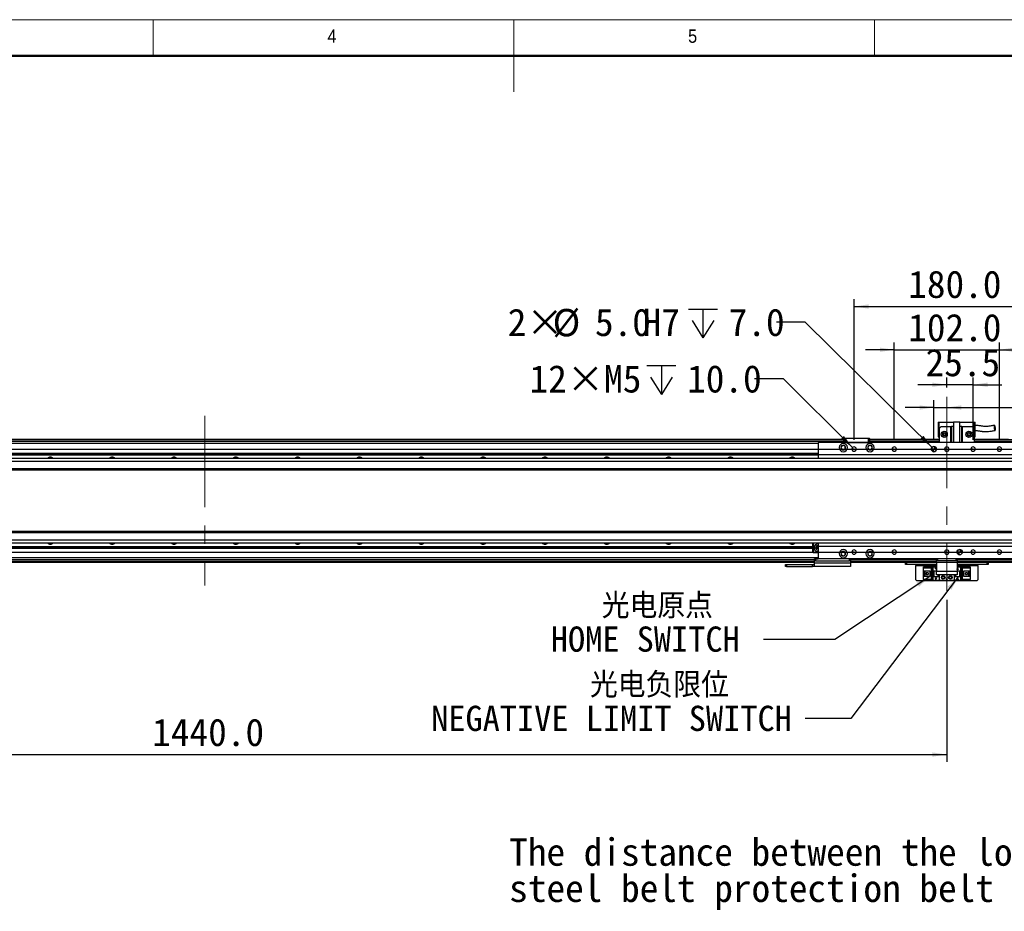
# Model space of a CAD drawing. Header units: millimetres. Extents: x 35 to 2905, y 35 to 2044.
# Tile 4 of 7: x 991 to 1946, y 1178 to 2044. Entities that reach past the tile are written whole.
import ezdxf

# ---------------------------------------------------------------- set-up
doc = ezdxf.new("R2010")
doc.units = ezdxf.units.MM
doc.header["$LTSCALE"] = 7
doc.linetypes.add('CENTERX2', pattern=[20.32, 12.7, -2.54, 2.54, -2.54])
doc.layers.add('DIMNS', color=7, linetype='Continuous')
doc.styles.add('SLDTEXTSTYLE1', font='Gothic.ttf', dxfattribs={"width": 0.913})
doc.styles.add('SLDTEXTSTYLE8', font='txt')
doc.styles.add('SLDTEXTSTYLE9', font='txt', dxfattribs={"bigfont": 'bigfont'})
doc.dimstyles.new('SLDDIMSTYLE0', dxfattribs={"dimtxt": 26.6, "dimasz": 14, "dimexe": 0, "dimexo": 0.0625, "dimgap": 6.65, "dimtad": 2, "dimdec": 1, "dimrnd": 1e-09, "dimzin": 4, "dimdsep": 46, "dimtxsty": 'SLDTEXTSTYLE8', "dimsah": 1, "dimcen": 0.09, "dimadec": 0, "dimazin": 1, "dimtfac": 1, "dimtdec": 1, "dimtofl": 0, "dimtmove": 0, "dimatfit": 3, "dimfxl": 0, "dimfrac": 2, "dimtolj": 1, "dimtzin": 12, "dimarcsym": 0})
doc.dimstyles.new('SLDDIMSTYLE1', dxfattribs={"dimtxt": 26.6, "dimasz": 14, "dimexe": 0, "dimexo": 0.0625, "dimgap": 6.65, "dimtad": 2, "dimdec": 1, "dimrnd": 1e-09, "dimzin": 4, "dimdsep": 46, "dimtxsty": 'SLDTEXTSTYLE8', "dimsah": 1, "dimcen": 0.09, "dimadec": 0, "dimazin": 1, "dimtfac": 1, "dimtdec": 1, "dimtmove": 0, "dimatfit": 0, "dimfxl": 0, "dimfrac": 2, "dimtolj": 1, "dimtzin": 12, "dimarcsym": 0})
doc.dimstyles.new('SLDDIMSTYLE2', dxfattribs={"dimtxt": 0.18, "dimasz": 14, "dimexe": 0, "dimexo": 0.0625, "dimgap": 0, "dimtad": 0, "dimtih": 1, "dimtoh": 1, "dimdec": 0, "dimrnd": 1e-09, "dimzin": 0, "dimdsep": 46, "dimtxsty": 'Standard', "dimsah": 1, "dimcen": 0.09, "dimadec": 0, "dimazin": 0, "dimtfac": 14, "dimtdec": 0, "dimtofl": 0, "dimtmove": 0, "dimatfit": 3, "dimfxl": 0, "dimfrac": 2, "dimtolj": 1, "dimtzin": 0, "dimarcsym": 0})
doc.dimstyles.new('SLDDIMSTYLE3', dxfattribs={"dimtxt": 26.6, "dimasz": 14, "dimexe": 0, "dimexo": 0.0625, "dimgap": 6.65, "dimtad": 2, "dimdec": 1, "dimrnd": 1e-09, "dimzin": 12, "dimdsep": 46, "dimtxsty": 'SLDTEXTSTYLE8', "dimsah": 1, "dimcen": 0.09, "dimadec": 0, "dimazin": 3, "dimtfac": 1, "dimtdec": 1, "dimtmove": 0, "dimatfit": 0, "dimfxl": 0, "dimfrac": 2, "dimtolj": 1, "dimtzin": 12, "dimarcsym": 0})
doc.dimstyles.new('SLDDIMSTYLE7', dxfattribs={"dimtxt": 26.6, "dimasz": 14, "dimexe": 0, "dimexo": 0.0625, "dimgap": 6.65, "dimtad": 0, "dimtih": 1, "dimtoh": 1, "dimdec": 1, "dimrnd": 1e-09, "dimzin": 4, "dimdsep": 46, "dimtxsty": 'SLDTEXTSTYLE8', "dimsah": 1, "dimcen": 0, "dimadec": 0, "dimazin": 1, "dimtfac": 1, "dimtdec": 1, "dimtofl": 0, "dimtmove": 0, "dimatfit": 3, "dimfxl": 0, "dimfrac": 2, "dimtolj": 1, "dimtzin": 12, "dimarcsym": 0})
doc.dimstyles.new('SLDDIMSTYLE8', dxfattribs={"dimtxt": 26.6, "dimasz": 14, "dimexe": 0, "dimexo": 0.0625, "dimgap": 6.65, "dimtad": 0, "dimtih": 1, "dimtoh": 1, "dimdec": 1, "dimrnd": 1e-09, "dimzin": 12, "dimdsep": 46, "dimtxsty": 'SLDTEXTSTYLE8', "dimsah": 1, "dimcen": 0, "dimadec": 0, "dimazin": 3, "dimtfac": 1, "dimtdec": 1, "dimtofl": 0, "dimtmove": 0, "dimatfit": 3, "dimfxl": 0, "dimfrac": 2, "dimtolj": 1, "dimtzin": 12, "dimarcsym": 0})

# ---------------------------------------------------------------- blocks, each defined once
blk = doc.blocks.new('SW_NOTE_5')
at = {"layer": 'DIMNS', "color": 0, "char_height": 26.6, "attachment_point": 1, "style": 'SLDTEXTSTYLE8'}
for s, insert in [('The distance between the load plate and the ', (-813.4, 48.97)), ('steel belt protection belt shall be greater than 4mm', (-813.4, 13.79))]:
    blk.add_mtext(s, dxfattribs=dict(at, insert=insert))
blk = doc.blocks.new('_D_24')
at = {"layer": 'DIMNS'}
for p, q in [((2150.7, 1626.98), (2150.7, 1654.98)), ((549.14, 1626.98), (2157.7, 1626.98)), ((2150.7, 1626.98), (2150.7, 1526.98)), ((549.14, 1526.98), (2157.7, 1526.98)), ((2150.7, 1526.98), (2150.7, 1498.98))]:
    blk.add_line(p, q, dxfattribs=at)
for points in [[(2150.7, 1626.98), (2152.8, 1640.98), (2148.6, 1640.98)], [(2150.7, 1526.98), (2148.6, 1512.98), (2152.8, 1512.98)]]:
    blk.add_solid(points, dxfattribs=at)
at = {"layer": 'DIMNS', "insert": (2115.8, 1539.96), "char_height": 26.6, "attachment_point": 1, "rotation": 90, "style": 'SLDTEXTSTYLE8'}
blk.add_mtext('100.0', dxfattribs=at)
blk = doc.blocks.new('_D_29')
at = {"layer": 'DIMNS'}
for p, q in [((1839.25, 1635.87), (1839.25, 1730.48)), ((1941.25, 1635.87), (1941.25, 1730.48)), ((1839.25, 1723.48), (1811.25, 1723.48)), ((1839.25, 1723.48), (1941.25, 1723.48)), ((1941.25, 1723.48), (1969.25, 1723.48))]:
    blk.add_line(p, q, dxfattribs=at)
for points in [[(1839.25, 1723.48), (1825.25, 1725.58), (1825.25, 1721.38)], [(1941.25, 1723.48), (1955.25, 1721.38), (1955.25, 1725.58)]]:
    blk.add_solid(points, dxfattribs=at)
at = {"layer": 'DIMNS', "insert": (1852.8, 1758.39), "char_height": 26.6, "attachment_point": 1, "style": 'SLDTEXTSTYLE8'}
blk.add_mtext('102.0', dxfattribs=at)
blk = doc.blocks.new('_D_30')
at = {"layer": 'DIMNS'}
for p, q in [((1800.25, 1635.87), (1800.25, 1772.48)), ((1980.25, 1635.87), (1980.25, 1772.48)), ((1800.25, 1765.48), (1980.25, 1765.48))]:
    blk.add_line(p, q, dxfattribs=at)
for points in [[(1800.25, 1765.48), (1814.25, 1763.38), (1814.25, 1767.58)], [(1980.25, 1765.48), (1966.25, 1767.58), (1966.25, 1763.38)]]:
    blk.add_solid(points, dxfattribs=at)
at = {"layer": 'DIMNS', "insert": (1852.8, 1800.39), "char_height": 26.6, "attachment_point": 1, "style": 'SLDTEXTSTYLE8'}
blk.add_mtext('180.0', dxfattribs=at)
blk = doc.blocks.new('_D_31')
at = {"layer": 'DIMNS'}
for p, q in [((1877.75, 1635.87), (1877.75, 1674.4)), ((1877.75, 1667.4), (1849.75, 1667.4)), ((1877.75, 1667.4), (1890.25, 1667.4)), ((1890.25, 1667.4), (2061.8, 1667.4))]:
    blk.add_line(p, q, dxfattribs=at)
for points in [[(1877.75, 1667.4), (1863.75, 1669.5), (1863.75, 1665.3)], [(1890.25, 1667.4), (1904.25, 1665.3), (1904.25, 1669.5)]]:
    blk.add_solid(points, dxfattribs=at)
at = {"layer": 'DIMNS', "insert": (1996.27, 1702.3), "char_height": 26.6, "attachment_point": 1, "style": 'SLDTEXTSTYLE8'}
blk.add_mtext('12.5', dxfattribs=at)
blk = doc.blocks.new('_D_32')
at = {"layer": 'DIMNS'}
for p, q in [((1890.25, 1686.82), (1890.25, 1696.5)), ((1915.75, 1635.87), (1915.75, 1696.5)), ((1890.25, 1689.5), (1862.25, 1689.5)), ((1915.75, 1689.5), (1890.25, 1689.5)), ((1915.75, 1689.5), (1943.75, 1689.5))]:
    blk.add_line(p, q, dxfattribs=at)
for points in [[(1890.25, 1689.5), (1876.25, 1691.6), (1876.25, 1687.4)], [(1915.75, 1689.5), (1929.75, 1687.4), (1929.75, 1691.6)]]:
    blk.add_solid(points, dxfattribs=at)
at = {"layer": 'DIMNS', "insert": (1869.61, 1724.4), "char_height": 26.6, "attachment_point": 1, "style": 'SLDTEXTSTYLE8'}
blk.add_mtext('25.5', dxfattribs=at)
blk = doc.blocks.new('SW_SYMBOL_HOLE_DEPTH')
at = {"layer": 'DIMNS', "color": 0}
for p, q in [((0, 6125), (5600, 6125)), ((2800, 6125), (2800, 525)), ((700, 3885), (2800, 525)), ((4900, 3885), (2800, 525))]:
    blk.add_line(p, q, dxfattribs=at)
blk = doc.blocks.new('_D_33')
at = {"layer": 'DIMNS'}
for p, q in [((1752.92, 1750.14), (1724.92, 1750.14)), ((1875.97, 1628.74), (1752.92, 1750.14))]:
    blk.add_line(p, q, dxfattribs=at)
blk.add_solid([(1875.97, 1628.74), (1867.48, 1640.07), (1864.53, 1637.08)], dxfattribs=at)
at = {"layer": 'DIMNS', "xscale": 0.004985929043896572, "yscale": 0.004985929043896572, "zscale": 0.004985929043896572}
blk.add_blockref('SW_SYMBOL_HOLE_DEPTH', (1639.66, 1732.42), dxfattribs=at)
at = {"layer": 'DIMNS', "char_height": 26.6, "attachment_point": 1, "style": 'SLDTEXTSTYLE8'}
for s, insert in [('2×', (1464.15, 1763.43)), ('%%c', (1507.67, 1763.17)), ('5.0', (1548.77, 1763.43)), ('H7', (1595.1, 1763.43)), ('7.0', (1678.59, 1763.43))]:
    blk.add_mtext(s, dxfattribs=dict(at, insert=insert))
blk = doc.blocks.new('_D_34')
at = {"layer": 'DIMNS'}
for p, q in [((1890.25, 1480.55), (1890.25, 1323.42)), ((450.25, 1467.14), (450.25, 1323.42)), ((450.25, 1330.42), (1890.25, 1330.42))]:
    blk.add_line(p, q, dxfattribs=at)
for points in [[(450.25, 1330.42), (464.25, 1328.32), (464.25, 1332.52)], [(1890.25, 1330.42), (1876.25, 1332.52), (1876.25, 1328.32)]]:
    blk.add_solid(points, dxfattribs=at)
at = {"layer": 'DIMNS', "insert": (1119.13, 1365.32), "char_height": 26.6, "attachment_point": 1, "style": 'SLDTEXTSTYLE8'}
blk.add_mtext('1440.0', dxfattribs=at)
blk = doc.blocks.new('_D_35')
at = {"layer": 'DIMNS'}
for p, q in [((1731.76, 1695.18), (1703.76, 1695.18)), ((1798.76, 1628.47), (1731.76, 1695.18))]:
    blk.add_line(p, q, dxfattribs=at)
blk.add_solid([(1798.76, 1628.47), (1790.33, 1639.83), (1787.36, 1636.86)], dxfattribs=at)
at = {"layer": 'DIMNS', "xscale": 0.004985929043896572, "yscale": 0.004985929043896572, "zscale": 0.004985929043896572}
blk.add_blockref('SW_SYMBOL_HOLE_DEPTH', (1599.29, 1677.57), dxfattribs=at)
at = {"layer": 'DIMNS', "char_height": 26.6, "attachment_point": 1, "style": 'SLDTEXTSTYLE8'}
for s, insert in [('12×M5', (1485.31, 1708.58)), ('10.0', (1638.22, 1708.58))]:
    blk.add_mtext(s, dxfattribs=dict(at, insert=insert))
blk = doc.blocks.new('SW_NOTE_6')
at = {"layer": 'DIMNS', "color": 0, "char_height": 24.5, "attachment_point": 2}
for s, insert, style in [(' 光电原点', (-114.03, 45.16), 'SLDTEXTSTYLE9'), ('HOME SWITCH', (-114.82, 12.77), 'SLDTEXTSTYLE8')]:
    blk.add_mtext(s, dxfattribs=dict(at, insert=insert, style=style))
blk = doc.blocks.new('SW_NOTE_7')
at = {"layer": 'DIMNS', "color": 0, "char_height": 24.5, "attachment_point": 2}
for s, insert, style in [('    光电负限位', (-185.14, 44.77), 'SLDTEXTSTYLE9'), ('NEGATIVE LIMIT SWITCH', (-187.96, 12.37), 'SLDTEXTSTYLE8')]:
    blk.add_mtext(s, dxfattribs=dict(at, insert=insert, style=style))
blk = doc.blocks.new('SW_DOWELSYMBOL_5')
at = {"linetype": 'Continuous', "lineweight": 18}
h = blk.add_hatch(color=0, dxfattribs=at)
edge = h.paths.add_edge_path(flags=0)
edge.add_arc((0, 0), 2.5, 180, 270)
edge.add_line((0, -2.5), (0, 0))
edge.add_line((0, 0), (-2.5, 0))
h = blk.add_hatch(color=0, dxfattribs=at)
edge = h.paths.add_edge_path(flags=0)
edge.add_arc((0, 0), 2.5, 0, 90)
edge.add_line((0, 2.5), (0, 0))
edge.add_line((0, 0), (2.5, 0))
at = {"layer": 'DIMNS', "color": 0}
blk.add_circle((0, 0), 2.5, dxfattribs=at)
blk = doc.blocks.new('SW_DOWELSYMBOL_6')
at = {"linetype": 'Continuous', "lineweight": 18}
h = blk.add_hatch(color=0, dxfattribs=at)
edge = h.paths.add_edge_path(flags=0)
edge.add_arc((0, 0), 2.5, 180, 270)
edge.add_line((0, -2.5), (0, 0))
edge.add_line((0, 0), (-2.5, 0))
h = blk.add_hatch(color=0, dxfattribs=at)
edge = h.paths.add_edge_path(flags=0)
edge.add_arc((0, 0), 2.5, 0, 90)
edge.add_line((0, 2.5), (0, 0))
edge.add_line((0, 0), (2.5, 0))
at = {"layer": 'DIMNS', "color": 0}
blk.add_circle((0, 0), 2.5, dxfattribs=at)

msp = doc.modelspace()

# ---------------------------------------------------------------- linework, layer by layer
at = {"color": 7, "linetype": 'Continuous', "lineweight": 18}
for p, q in [((2905, 2044), (35, 2044)), ((1120, 2009), (1120, 2044)), ((1470, 2044), (1470, 1974)), ((1820, 2009), (1820, 2044)), ((70, 2009), (2870, 2009))]:
    msp.add_line(p, q, dxfattribs=at)
at = {"color": 7, "linetype": 'Continuous', "lineweight": 50}
msp.add_line((2870, 2009), (70, 2009), dxfattribs=at)
at = {"color": 7, "linetype": 'Continuous', "lineweight": 25}
for p, q in [((1881.75, 1653.28), (1882.75, 1653.28)), ((1881.75, 1653.28), (1881.75, 1638.88)), ((1882.75, 1646.88), (1882.75, 1653.28)), ((1882.75, 1653.28), (1896.75, 1653.28)), ((1896.75, 1653.48), (1896.75, 1633.48)), ((1896.75, 1653.48), (1902.75, 1653.48)), ((1902.75, 1633.48), (1902.75, 1653.48)), ((1902.75, 1653.28), (1916.75, 1653.28)), ((1916.75, 1653.28), (1917.75, 1653.28)), ((1916.75, 1653.28), (1916.75, 1646.88)), ((1917.75, 1638.88), (1917.75, 1653.28)), ((1884.75, 1648.88), (1882.75, 1646.88)), ((1882.75, 1646.88), (1882.75, 1633.48)), ((1884.75, 1648.88), (1894.25, 1648.88)), ((1894.25, 1633.48), (1894.25, 1648.88)), ((1894.25, 1648.88), (1894.75, 1648.88)), ((1894.75, 1648.88), (1894.75, 1633.48)), ((1896.75, 1648.88), (1894.75, 1648.88)), ((1904.75, 1648.88), (1902.75, 1648.88)), ((1904.75, 1633.48), (1904.75, 1648.88)), ((1904.75, 1648.88), (1905.25, 1648.88)), ((1905.25, 1648.88), (1914.75, 1648.88)), ((1905.25, 1648.88), (1905.25, 1633.48)), ((1916.75, 1646.88), (1914.75, 1648.88)), ((1916.75, 1646.88), (1916.75, 1633.48)), ((549.25, 1636.78), (1791.25, 1636.78)), ((549.25, 1636.58), (1791.25, 1636.58)), ((549.25, 1636.48), (1791.25, 1636.48)), ((1791.25, 1634.49), (549.25, 1634.49)), ((1791.25, 1637.19), (1791.55, 1637.49)), ((1791.25, 1633.49), (1791.25, 1637.19)), ((1792.25, 1637.19), (1791.25, 1637.19)), ((1791.55, 1637.49), (1792.38, 1637.49)), ((1792.25, 1637.19), (1792.38, 1637.49)), ((1792.25, 1637.19), (1792.25, 1633.49)), ((1814.25, 1637.19), (1792.25, 1637.19)), ((1792.38, 1637.49), (1814.13, 1637.49)), ((1814.13, 1637.49), (1814.95, 1637.49)), ((1814.25, 1637.19), (1814.13, 1637.49)), ((1814.25, 1633.49), (1814.25, 1637.19)), ((1815.25, 1637.19), (1814.25, 1637.19)), ((1814.95, 1637.49), (1815.25, 1637.19)), ((1815.25, 1637.19), (1815.25, 1633.49)), ((1815.25, 1636.78), (1882.75, 1636.78)), ((1815.25, 1636.58), (1882.75, 1636.58)), ((1815.25, 1636.48), (1882.75, 1636.48)), ((1882.75, 1634.49), (1815.25, 1634.49)), ((1881.75, 1638.88), (1882.75, 1638.88)), ((1916.75, 1638.88), (1917.75, 1638.88)), ((1916.75, 1636.78), (1950.25, 1636.78)), ((1916.75, 1636.58), (1950.25, 1636.58)), ((1916.75, 1636.48), (1965.25, 1636.48)), ((1965.25, 1634.49), (1916.75, 1634.49)), ((2015.25, 1633.48), (1765.25, 1633.48)), ((1765.25, 1633.48), (1765.25, 1621.48)), ((1792.25, 1633.49), (1791.25, 1633.49)), ((1791.25, 1633.49), (1791.25, 1633.48)), ((1792.25, 1633.49), (1814.25, 1633.49)), ((1800.25, 1626.98), (1798.15, 1626.98)), ((1800.25, 1626.98), (1802.35, 1626.98)), ((1815.25, 1633.49), (1814.25, 1633.49)), ((1815.25, 1633.49), (1815.25, 1633.48)), ((1839.25, 1626.98), (1837.15, 1626.98)), ((1839.25, 1626.98), (1841.35, 1626.98)), ((1877.75, 1626.98), (1875.25, 1626.98)), ((1877.75, 1626.98), (1880.25, 1626.98)), ((1890.25, 1626.98), (1888.15, 1626.98)), ((1890.25, 1626.98), (1892.35, 1626.98)), ((1915.75, 1626.98), (1913.65, 1626.98)), ((1915.75, 1626.98), (1917.85, 1626.98)), ((1941.25, 1626.98), (1939.15, 1626.98)), ((1941.25, 1626.98), (1943.35, 1626.98)), ((2035.75, 1617.98), (305.25, 1617.98)), ((2036.25, 1614.98), (305.25, 1614.98)), ((575.25, 1622.99), (1765.25, 1622.99)), ((575.25, 1622.7), (1765.25, 1622.7)), ((575.25, 1621.8), (1765.25, 1621.8)), ((575.25, 1621.5), (1765.25, 1621.5)), ((2015.25, 1621.48), (1765.25, 1621.48)), ((1765.25, 1621.48), (1765.25, 1617.98)), ((2036.25, 1607.98), (305.25, 1607.98)), ((305.25, 1606.98), (2036.25, 1606.98)), ((2036.25, 1546.98), (305.25, 1546.98)), ((305.25, 1545.98), (2036.25, 1545.98)), ((305.25, 1538.98), (2036.25, 1538.98)), ((305.25, 1535.98), (2035.75, 1535.98)), ((575.25, 1532.46), (1760.16, 1532.46)), ((575.25, 1532.17), (1760.16, 1532.17)), ((575.25, 1531.27), (1760.16, 1531.27)), ((575.25, 1530.98), (1760.16, 1530.98)), ((1760.16, 1526.78), (1760.16, 1535.98)), ((1760.46, 1535.98), (1760.46, 1526.78)), ((1762.92, 1531.27), (1765.25, 1531.27)), ((1762.93, 1530.98), (1765.25, 1530.98)), ((1763.12, 1532.17), (1765.25, 1532.17)), ((1763.28, 1532.46), (1765.25, 1532.46)), ((1765.25, 1535.98), (1765.25, 1532.48)), ((2015.25, 1532.48), (1765.25, 1532.48)), ((1765.25, 1532.48), (1765.25, 1520.48)), ((1761.75, 1519.48), (580.75, 1519.48)), ((1760.46, 1526.48), (1760.16, 1526.78)), ((1760.46, 1526.78), (1760.16, 1526.78)), ((1760.46, 1526.48), (1760.46, 1526.78)), ((1760.46, 1526.78), (1765.25, 1526.78)), ((1765.25, 1526.48), (1760.46, 1526.48)), ((1761.75, 1518.48), (1761.75, 1520.48)), ((1761.75, 1520.48), (1762.75, 1520.48)), ((1762.75, 1520.48), (1762.75, 1518.48)), ((1762.75, 1520.48), (1765.25, 1520.48)), ((2015.25, 1520.48), (1765.25, 1520.48)), ((1795.75, 1518.48), (1795.75, 1520.48)), ((1796.75, 1520.48), (1796.75, 1518.48)), ((1880.25, 1519.48), (1796.75, 1519.48)), ((1800.25, 1526.98), (1798.15, 1526.98)), ((1800.25, 1526.98), (1802.35, 1526.98)), ((1839.25, 1526.98), (1837.15, 1526.98)), ((1839.25, 1526.98), (1841.35, 1526.98)), ((1880.25, 1518.48), (1880.25, 1520.48)), ((1881.25, 1520.48), (1881.25, 1518.48)), ((1890.25, 1526.98), (1888.15, 1526.98)), ((1890.25, 1526.98), (1892.35, 1526.98)), ((1899.25, 1518.48), (1899.25, 1520.48)), ((1902.75, 1526.98), (1900.25, 1526.98)), ((1900.25, 1520.48), (1900.25, 1518.48)), ((2056.25, 1519.48), (1900.25, 1519.48)), ((1902.75, 1526.98), (1905.25, 1526.98)), ((1915.75, 1526.98), (1913.65, 1526.98)), ((1915.75, 1526.98), (1917.85, 1526.98)), ((1941.25, 1526.98), (1939.15, 1526.98)), ((1941.25, 1526.98), (1943.35, 1526.98)), ((1761.75, 1516.98), (580.75, 1516.98)), ((1733.75, 1512.98), (1733.75, 1514.98)), ((1733.75, 1514.98), (1734.75, 1514.98)), ((1734.75, 1512.98), (1733.75, 1512.98)), ((1734.75, 1514.98), (1734.75, 1512.98)), ((1734.75, 1514.98), (1759.75, 1514.98)), ((1734.75, 1512.98), (1759.75, 1512.98)), ((1759.75, 1512.98), (1759.75, 1514.98)), ((1759.75, 1514.98), (1761.75, 1514.98)), ((1761.75, 1512.98), (1759.75, 1512.98)), ((1762.75, 1518.48), (1761.75, 1518.48)), ((1761.75, 1516.65), (1761.75, 1518.48)), ((1761.75, 1516.65), (1796.75, 1516.65)), ((1761.75, 1512.98), (1761.75, 1516.65)), ((1796.75, 1512.98), (1761.75, 1512.98)), ((1762.75, 1518.48), (1795.75, 1518.48)), ((1796.75, 1518.48), (1795.75, 1518.48)), ((1796.75, 1518.48), (1796.75, 1516.65)), ((1880.25, 1516.98), (1796.75, 1516.98)), ((1796.75, 1516.65), (1796.75, 1512.98)), ((1850.25, 1514.98), (1850.25, 1516.98)), ((1851.25, 1514.98), (1850.25, 1514.98)), ((1851.25, 1516.98), (1851.25, 1514.98)), ((1880.25, 1514.98), (1851.25, 1514.98)), ((1860.25, 1514.98), (1860.25, 1513.98)), ((1860.25, 1500.18), (1860.25, 1513.98)), ((1867.55, 1511.88), (1867.55, 1512.68)), ((1867.55, 1512.68), (1876.75, 1512.68)), ((1875.85, 1511.88), (1867.55, 1511.88)), ((1867.55, 1511.88), (1867.55, 1511.38)), ((1875.35, 1511.38), (1867.55, 1511.38)), ((1867.55, 1508.78), (1867.55, 1511.38)), ((1875.35, 1511.38), (1875.85, 1511.88)), ((1875.35, 1500.58), (1875.35, 1511.38)), ((1875.85, 1500.08), (1875.85, 1511.88)), ((1876.75, 1512.68), (1876.75, 1508.98)), ((1876.75, 1512.68), (1880.25, 1512.68)), ((1879.15, 1511.18), (1879.35, 1511.18)), ((1879.75, 1509.98), (1879.15, 1511.18)), ((1879.35, 1511.58), (1880.15, 1511.58)), ((1879.35, 1511.18), (1879.35, 1511.58)), ((1880.25, 1510.98), (1879.75, 1509.98)), ((1880.15, 1511.58), (1880.15, 1511.18)), ((1880.15, 1511.18), (1880.25, 1511.18)), ((1881.25, 1518.48), (1880.25, 1518.48)), ((1880.25, 1516.98), (1880.25, 1518.48)), ((1900.25, 1516.98), (1880.25, 1516.98)), ((1880.25, 1516.98), (1880.25, 1508.48)), ((1899.25, 1518.48), (1881.25, 1518.48)), ((1900.25, 1518.48), (1899.25, 1518.48)), ((1900.25, 1518.48), (1900.25, 1516.98)), ((1900.25, 1516.98), (1900.25, 1508.48)), ((2056.25, 1516.98), (1900.25, 1516.98)), ((1929.25, 1514.98), (1900.25, 1514.98)), ((1900.25, 1512.68), (1903.75, 1512.68)), ((1900.25, 1510.58), (1900.75, 1511.58)), ((1900.35, 1510.38), (1900.25, 1510.38)), ((1900.35, 1509.98), (1900.35, 1510.38)), ((1901.15, 1509.98), (1900.35, 1509.98)), ((1900.75, 1511.58), (1901.35, 1510.38)), ((1901.15, 1510.38), (1901.15, 1509.98)), ((1901.35, 1510.38), (1901.15, 1510.38)), ((1903.75, 1508.98), (1903.75, 1512.68)), ((1903.75, 1512.68), (1912.95, 1512.68)), ((1912.95, 1511.88), (1904.65, 1511.88)), ((1904.65, 1511.88), (1905.15, 1511.38)), ((1904.65, 1511.88), (1904.65, 1500.08)), ((1905.15, 1511.38), (1905.15, 1500.58)), ((1912.95, 1511.38), (1905.15, 1511.38)), ((1912.95, 1512.68), (1912.95, 1511.88)), ((1912.95, 1511.38), (1912.95, 1511.88)), ((1912.95, 1511.38), (1912.95, 1508.78)), ((1920.25, 1513.98), (1920.25, 1514.98)), ((1920.25, 1513.98), (1920.25, 1500.18)), ((1929.25, 1514.98), (1929.25, 1516.98)), ((1930.25, 1514.98), (1929.25, 1514.98)), ((1930.25, 1516.98), (1930.25, 1514.98)), ((1860.25, 1500.18), (1861.25, 1499.18)), ((1867.55, 1508.78), (1873.75, 1508.78)), ((1867.55, 1503.18), (1867.55, 1508.78)), ((1873.75, 1503.18), (1867.55, 1503.18)), ((1867.55, 1500.58), (1867.55, 1503.18)), ((1867.55, 1500.58), (1875.35, 1500.58)), ((1867.55, 1500.58), (1867.55, 1500.08)), ((1868.85, 1503.18), (1868.85, 1508.78)), ((1869.35, 1508.43), (1869.35, 1508.78)), ((1873.75, 1508.43), (1869.35, 1508.43)), ((1869.35, 1503.53), (1869.35, 1508.43)), ((1869.35, 1503.18), (1869.35, 1503.53)), ((1869.35, 1503.53), (1873.75, 1503.53)), ((1872.15, 1506.78), (1870.31, 1506.78)), ((1870.31, 1506.78), (1870.31, 1505.18)), ((1870.31, 1505.18), (1872.15, 1505.18)), ((1872.15, 1506.78), (1872.15, 1505.18)), ((1873.75, 1508.78), (1873.75, 1503.18)), ((1875.85, 1500.08), (1875.35, 1500.58)), ((1876.75, 1508.98), (1880.25, 1508.98)), ((1876.75, 1508.98), (1876.75, 1502.98)), ((1876.75, 1502.98), (1876.75, 1499.28)), ((1882.75, 1502.98), (1876.75, 1502.98)), ((1877.25, 1508.98), (1877.25, 1502.98)), ((1877.55, 1508.98), (1877.55, 1502.98)), ((1879.15, 1501.58), (1879.35, 1501.58)), ((1879.75, 1500.38), (1879.15, 1501.58)), ((1879.35, 1501.98), (1880.15, 1501.98)), ((1879.35, 1501.58), (1879.35, 1501.98)), ((1880.35, 1501.58), (1879.75, 1500.38)), ((1880.15, 1501.98), (1880.15, 1501.58)), ((1880.15, 1501.58), (1880.35, 1501.58)), ((1880.25, 1508.48), (1900.25, 1508.48)), ((1880.25, 1504.98), (1880.25, 1508.48)), ((1900.25, 1504.98), (1880.25, 1504.98)), ((1881.95, 1502.98), (1881.95, 1504.98)), ((1882.25, 1502.98), (1882.25, 1504.98)), ((1882.75, 1504.98), (1882.75, 1502.98)), ((1882.75, 1502.98), (1882.75, 1499.28)), ((1890.25, 1504.98), (1890.25, 1501.28)), ((1897.75, 1502.98), (1897.75, 1504.98)), ((1897.75, 1499.28), (1897.75, 1502.98)), ((1903.75, 1502.98), (1897.75, 1502.98)), ((1898.25, 1504.98), (1898.25, 1502.98)), ((1898.55, 1504.98), (1898.55, 1502.98)), ((1900.15, 1500.78), (1900.75, 1501.98)), ((1900.35, 1500.78), (1900.15, 1500.78)), ((1900.25, 1508.98), (1903.75, 1508.98)), ((1900.25, 1508.48), (1900.25, 1504.98)), ((1900.35, 1500.38), (1900.35, 1500.78)), ((1901.15, 1500.38), (1900.35, 1500.38)), ((1900.75, 1501.98), (1901.35, 1500.78)), ((1901.15, 1500.78), (1901.15, 1500.38)), ((1901.35, 1500.78), (1901.15, 1500.78)), ((1902.95, 1502.98), (1902.95, 1508.98)), ((1903.25, 1502.98), (1903.25, 1508.98)), ((1903.75, 1502.98), (1903.75, 1508.98)), ((1903.75, 1499.28), (1903.75, 1502.98)), ((1905.15, 1500.58), (1904.65, 1500.08)), ((1905.15, 1500.58), (1912.95, 1500.58)), ((1906.75, 1508.78), (1912.95, 1508.78)), ((1906.75, 1503.18), (1906.75, 1508.78)), ((1911.15, 1508.43), (1906.75, 1508.43)), ((1906.75, 1503.53), (1911.15, 1503.53)), ((1912.95, 1503.18), (1906.75, 1503.18)), ((1908.35, 1505.18), (1908.35, 1506.78)), ((1910.19, 1506.78), (1908.35, 1506.78)), ((1908.35, 1505.18), (1910.19, 1505.18)), ((1910.19, 1505.18), (1910.19, 1506.78)), ((1911.15, 1508.78), (1911.15, 1508.43)), ((1911.15, 1508.43), (1911.15, 1503.53)), ((1911.15, 1503.53), (1911.15, 1503.18)), ((1911.65, 1508.78), (1911.65, 1503.18)), ((1912.95, 1508.78), (1912.95, 1503.18)), ((1912.95, 1503.18), (1912.95, 1500.58)), ((1912.95, 1500.08), (1912.95, 1500.58)), ((1919.25, 1499.18), (1920.25, 1500.18)), ((1919.25, 1499.18), (1861.25, 1499.18)), ((1867.55, 1500.08), (1875.85, 1500.08)), ((1867.55, 1499.28), (1867.55, 1500.08)), ((1876.75, 1499.28), (1867.55, 1499.28)), ((1882.75, 1499.28), (1876.75, 1499.28)), ((1888.25, 1499.28), (1882.75, 1499.28)), ((1897.75, 1499.28), (1892.25, 1499.28)), ((1903.75, 1499.28), (1897.75, 1499.28)), ((1912.95, 1499.28), (1903.75, 1499.28)), ((1904.65, 1500.08), (1912.95, 1500.08)), ((1912.95, 1500.08), (1912.95, 1499.28))]:
    msp.add_line(p, q, dxfattribs=at)
at = {"color": 8, "linetype": 'Continuous', "lineweight": 25}
for p, q in [((1791.25, 1635.98), (549.25, 1635.98)), ((1882.75, 1635.98), (1815.25, 1635.98)), ((1965.25, 1635.98), (1916.75, 1635.98)), ((1765.25, 1632.49), (575.25, 1632.49)), ((1765.25, 1521.48), (575.25, 1521.48)), ((1761.75, 1517.98), (580.75, 1517.98)), ((1880.25, 1517.98), (1796.75, 1517.98)), ((1860.25, 1513.98), (1880.25, 1513.98)), ((2056.25, 1517.98), (1900.25, 1517.98)), ((1900.25, 1513.98), (1920.25, 1513.98))]:
    msp.add_line(p, q, dxfattribs=at)
at = {"color": 7, "linetype": 'Continuous', "lineweight": 25}
for centre, radius in [((1887.75, 1641.38), 3), ((1911.75, 1641.38), 3), ((1887.75, 1641.38), 1.7), ((1887.75, 1641.38), 1.6), ((1911.75, 1641.38), 1.7), ((1911.75, 1641.38), 1.6), ((1886.75, 1502.48), 1.75), ((1886.75, 1502.48), 1.25), ((1893.75, 1502.48), 1.75), ((1893.75, 1502.48), 1.25)]:
    msp.add_circle(centre, radius, dxfattribs=at)
for centre, radius, start, end in [((1789.75, 1628.49), 4, 0, 180), ((1789.75, 1628.49), 4, 180, 0), ((1789.75, 1628.49), 2.25, 0, 180), ((1789.75, 1628.49), 2.25, 180, 0), ((1789.75, 1628.49), 2, 90, 270), ((1789.75, 1628.49), 2, 270, 90), ((1800.25, 1626.98), 2.1, 0, 180), ((1800.25, 1626.98), 2.1, 180, 0), ((1815.75, 1628.49), 4, 0, 180), ((1815.75, 1628.49), 4, 180, 0), ((1815.75, 1628.49), 2.25, 0, 180), ((1815.75, 1628.49), 2.25, 180, 0), ((1815.75, 1628.49), 2, 90, 270), ((1815.75, 1628.49), 2, 270, 90), ((1839.25, 1626.98), 2.1, 0, 180), ((1839.25, 1626.98), 2.1, 180, 0), ((1877.75, 1626.98), 2.5, 0, 180), ((1877.75, 1626.98), 2.5, 180, 0), ((1890.25, 1626.98), 2.1, 0, 180), ((1890.25, 1626.98), 2.1, 180, 0), ((1915.75, 1626.98), 2.1, 0, 180), ((1915.75, 1626.98), 2.1, 180, 0), ((1941.25, 1626.98), 2.1, 0, 180), ((1941.25, 1626.98), 2.1, 180, 0), ((1020.25, 1615.49), 3.75, 41.71072, 138.28928), ((1080.25, 1615.49), 3.75, 41.71072, 138.28928), ((1140.25, 1615.49), 3.75, 41.71072, 138.28928), ((1200.25, 1615.49), 3.75, 41.71072, 138.28928), ((1260.25, 1615.49), 3.75, 41.71072, 138.28928), ((1320.25, 1615.49), 3.75, 41.71072, 138.28928), ((1380.25, 1615.49), 3.75, 41.71072, 138.28928), ((1440.25, 1615.49), 3.75, 41.71072, 138.28928), ((1500.25, 1615.49), 3.75, 41.71072, 138.28928), ((1560.25, 1615.49), 3.75, 41.71072, 138.28928), ((1620.25, 1615.49), 3.75, 41.71072, 138.28928), ((1680.25, 1615.49), 3.75, 41.71072, 138.28928), ((1740.25, 1615.49), 3.75, 41.71072, 138.28928), ((1020.25, 1538.48), 3.75, 221.71072, 318.28928), ((1080.25, 1538.48), 3.75, 221.71072, 318.28928), ((1140.25, 1538.48), 3.75, 221.71072, 318.28928), ((1200.25, 1538.48), 3.75, 221.71072, 318.28928), ((1260.25, 1538.48), 3.75, 221.71072, 318.28928), ((1320.25, 1538.48), 3.75, 221.71072, 318.28928), ((1380.25, 1538.48), 3.75, 221.71072, 318.28928), ((1440.25, 1538.48), 3.75, 221.71072, 318.28928), ((1500.25, 1538.48), 3.75, 221.71072, 318.28928), ((1560.25, 1538.48), 3.75, 221.71072, 318.28928), ((1620.25, 1538.48), 3.75, 221.71072, 318.28928), ((1680.25, 1538.48), 3.75, 221.71072, 318.28928), ((1740.25, 1538.48), 3.75, 221.71072, 318.28928), ((1765.16, 1531.23), 3.75, 88.65807, 271.34193), ((1765.16, 1531.23), 2.25, 87.76309, 272.23691), ((1789.75, 1525.48), 4, 0, 180), ((1800.25, 1526.98), 2.1, 0, 180), ((1815.75, 1525.48), 4, 0, 180), ((1839.25, 1526.98), 2.1, 0, 180), ((1890.25, 1526.98), 2.1, 0, 180), ((1902.75, 1526.98), 2.5, 0, 180), ((1915.75, 1526.98), 2.1, 0, 180), ((1941.25, 1526.98), 2.1, 0, 180), ((1789.75, 1525.48), 4, 180, 0), ((1789.75, 1525.48), 2.25, 0, 180), ((1789.75, 1525.48), 2.25, 180, 0), ((1789.75, 1525.48), 2, 90, 270), ((1789.75, 1525.48), 2, 270, 90), ((1800.25, 1526.98), 2.1, 180, 0), ((1815.75, 1525.48), 4, 180, 0), ((1815.75, 1525.48), 2.25, 0, 180), ((1815.75, 1525.48), 2.25, 180, 0), ((1815.75, 1525.48), 2, 90, 270), ((1815.75, 1525.48), 2, 270, 90), ((1839.25, 1526.98), 2.1, 180, 0), ((1890.25, 1526.98), 2.1, 180, 0), ((1902.75, 1526.98), 2.5, 180, 0), ((1915.75, 1526.98), 2.1, 180, 0), ((1941.25, 1526.98), 2.1, 180, 0), ((1888.25, 1501.28), 2, 270, 0), ((1892.25, 1501.28), 2, 180, 270)]:
    msp.add_arc(centre, radius, start, end, dxfattribs=at)
for points, knots in [([(1936.49, 1650.04), (1935.45, 1649.87), (1933.63, 1649.58), (1931.25, 1649.21), (1929.44, 1649.07), (1927.86, 1649.04), (1926.09, 1649.12), (1924.23, 1649.34), (1922.33, 1649.63), (1920.81, 1649.85), (1919.39, 1649.98), (1918.45, 1650.04), (1917.89, 1650.01), (1917.75, 1650.01)], [0, 0, 0, 0, 0.172818, 0.301206, 0.394509, 0.462195, 0.5503, 0.670439, 0.754269, 0.85313, 0.912496, 0.977885, 1, 1, 1, 1]), ([(1917.75, 1645), (1918.12, 1645.02), (1919.01, 1645.05), (1920.38, 1644.87), (1921.8, 1644.67), (1923.07, 1644.48), (1924.17, 1644.33), (1925.13, 1644.23), (1926.37, 1644.12), (1928.2, 1644.04), (1930.8, 1644.14), (1933.8, 1644.56), (1935.94, 1644.91), (1937.07, 1645.09)], [0, 0, 0, 0, 0.056175, 0.135052, 0.209375, 0.275834, 0.33264, 0.37884, 0.421681, 0.52249, 0.65604, 0.818591, 1, 1, 1, 1]), ([(1936.11, 1648.87), (1936.14, 1649.12), (1936.19, 1649.62), (1936.37, 1650.03), (1936.59, 1650.07), (1936.82, 1649.79), (1937.04, 1649.28), (1937.23, 1648.58), (1937.37, 1647.78), (1937.45, 1646.94), (1937.45, 1646.16), (1937.38, 1645.54), (1937.24, 1645.15), (1937.04, 1645.06), (1936.84, 1645.16), (1936.65, 1645.51), (1936.48, 1646.04), (1936.32, 1646.77), (1936.21, 1647.52), (1936.14, 1648.06), (1936.11, 1648.32), (1936.1, 1648.41), (1936.1, 1648.43), (1936.1, 1648.5), (1936.1, 1648.66), (1936.11, 1648.79), (1936.11, 1648.87)], [0, 0, 0, 0, 0.064818, 0.1297791, 0.1897317, 0.2426188, 0.2944141, 0.3462443, 0.3987245, 0.4522003, 0.506602, 0.5614531, 0.6160518, 0.6697724, 0.7270698, 0.7653774, 0.8036913, 0.8589102, 0.9142293, 0.9495553, 0.9640013, 0.9648512, 0.9657593, 0.9687106, 0.9805282, 1, 1, 1, 1]), ([(1887.54, 1640.25), (1887.41, 1640.28), (1887.15, 1640.32), (1886.81, 1640.54), (1886.55, 1640.86), (1886.41, 1641.26), (1886.39, 1641.71), (1886.53, 1642.15), (1886.79, 1642.52), (1887.03, 1642.68), (1887.15, 1642.76)], [0, 0, 0, 0, 0.115351, 0.231245, 0.351778, 0.476999, 0.606511, 0.740235, 0.878338, 1, 1, 1, 1]), ([(1887.75, 1640.23), (1887.76, 1640.23), (1887.88, 1640.24), (1888.11, 1640.27), (1888.43, 1640.43), (1888.68, 1640.68), (1888.85, 1640.99), (1888.92, 1641.34), (1888.88, 1641.69), (1888.74, 1642.02), (1888.5, 1642.28), (1888.2, 1642.46), (1887.85, 1642.55), (1887.5, 1642.53), (1887.17, 1642.4), (1886.89, 1642.18), (1886.7, 1641.88), (1886.6, 1641.54), (1886.6, 1641.19), (1886.71, 1640.85), (1886.92, 1640.57), (1887.2, 1640.35), (1887.43, 1640.29), (1887.54, 1640.25)], [0, 0, 0, 0, 0.001724, 0.051636, 0.101558, 0.151469, 0.201382, 0.251296, 0.301208, 0.351119, 0.40103, 0.450958, 0.500871, 0.550774, 0.600685, 0.650599, 0.700522, 0.750435, 0.800346, 0.850259, 0.900176, 0.950091, 1, 1, 1, 1]), ([(1888.36, 1642.76), (1888.49, 1642.67), (1888.76, 1642.48), (1889.02, 1642.06), (1889.13, 1641.58), (1889.06, 1641.11), (1888.85, 1640.71), (1888.53, 1640.42), (1888.21, 1640.28), (1888.02, 1640.26), (1887.97, 1640.25)], [0, 0, 0, 0, 0.1407779, 0.2880533, 0.4304202, 0.5679227, 0.7005786, 0.8284629, 0.9515565, 1, 1, 1, 1]), ([(1911.62, 1640.25), (1911.57, 1640.25), (1911.37, 1640.26), (1911.05, 1640.37), (1910.71, 1640.64), (1910.47, 1641.03), (1910.38, 1641.49), (1910.45, 1641.97), (1910.69, 1642.41), (1910.96, 1642.65), (1911.13, 1642.75), (1911.15, 1642.76)], [0, 0, 0, 0, 0.048832, 0.168012, 0.291926, 0.420537, 0.553956, 0.692163, 0.834935, 0.981933, 1, 1, 1, 1]), ([(1911.54, 1640.25), (1911.41, 1640.29), (1911.16, 1640.37), (1910.89, 1640.6), (1910.72, 1640.85), (1910.62, 1641.12), (1910.6, 1641.33), (1910.6, 1641.46), (1910.61, 1641.49), (1910.61, 1641.49), (1910.61, 1641.49), (1910.61, 1641.49), (1910.61, 1641.49), (1910.61, 1641.49)], [0, 0, 0, 0, 0.236927, 0.441708, 0.614231, 0.754501, 0.938079, 0.982966, 0.989787, 0.995205, 0.997549, 0.999767, 1, 1, 1, 1]), ([(1911.97, 1640.25), (1912.1, 1640.28), (1912.38, 1640.33), (1912.74, 1640.58), (1912.99, 1640.93), (1913.11, 1641.34), (1913.1, 1641.77), (1912.96, 1642.17), (1912.71, 1642.52), (1912.48, 1642.68), (1912.36, 1642.76)], [0, 0, 0, 0, 0.124813, 0.249845, 0.374867, 0.499861, 0.624844, 0.749832, 0.874824, 1, 1, 1, 1])]:
    msp.add_open_spline(points, degree=3, knots=knots, dxfattribs=at)
at = {"layer": 'DIMNS', "linetype": 'CENTERX2', "lineweight": 18}
for p, q in [((1890.25, 1677.93), (1890.25, 1489.44)), ((1170.25, 1659.43), (1170.25, 1494.53))]:
    msp.add_line(p, q, dxfattribs=at)

# ---------------------------------------------------------------- block references
at = {"layer": 'DIMNS'}
for name, p in [('SW_DOWELSYMBOL_5', (1877.75, 1626.98)), ('SW_DOWELSYMBOL_6', (1902.75, 1526.98)), ('SW_NOTE_6', (1712.46, 1442.01)), ('SW_NOTE_7', (1752.79, 1365.45)), ('SW_NOTE_5', (2278.93, 1200.09))]:
    msp.add_blockref(name, p, dxfattribs=at)

# ---------------------------------------------------------------- texts
at = {"color": 7, "linetype": 'Continuous', "lineweight": 0, "char_height": 12.96, "attachment_point": 1, "style": 'SLDTEXTSTYLE1'}
for s, insert in [('4', (1289.17, 2034.52)), ('5', (1639.17, 2034.52))]:
    msp.add_mtext(s, dxfattribs=dict(at, insert=insert))

# ---------------------------------------------------------------- dimensions: what is measured, and where the dimension line sits
at = {"layer": 'DIMNS'}
for base, p1, p2, dimstyle, picture, middle in [((1980.25, 1765.48), (1800.25, 1626.98), (1980.25, 1626.98), 'SLDDIMSTYLE0', '_D_30', (1895.18, 1765.48)), ((1941.25, 1723.48), (1839.25, 1626.98), (1941.25, 1626.98), 'SLDDIMSTYLE1', '_D_29', (1895.18, 1723.48)), ((1890.25, 1689.5), (1915.75, 1626.98), (1890.25, 1677.93), 'SLDDIMSTYLE3', '_D_32', (1902.38, 1689.5)), ((1890.25, 1667.4), (1877.75, 1626.98), (1890.25, 1677.93), 'SLDDIMSTYLE3', '_D_31', (2029.04, 1667.4)), ((1890.25, 1330.42), (450.25, 1476.03), (1890.25, 1489.44), 'SLDDIMSTYLE0', '_D_34', (1171.11, 1330.42))]:
    dim = msp.add_linear_dim(base=base, p1=p1, p2=p2, dimstyle=dimstyle, dxfattribs=at)
    dim.commit()
    dim.dimension.update_dxf_attribs({"geometry": picture, "text_midpoint": middle, "dimtype": 160})
dim = msp.add_diameter_dim_2p(p1=(1879.53, 1625.23), p2=(1875.97, 1628.74), text='2×<>H7{\\fGDT;x}7.0', dimstyle='SLDDIMSTYLE7', dxfattribs=at)
dim.commit()
dim.dimension.update_dxf_attribs({"geometry": '_D_33', "text_midpoint": (1594.54, 1750.14), "dimtype": 163})
dim = msp.add_radius_dim(center=(1800.25, 1626.98), mpoint=(1798.76, 1628.47), text='12×M5{\\fGDT;x}10.0', dimstyle='SLDDIMSTYLE8', override={"dimpost": '<>'}, dxfattribs=at)
dim.commit()
dim.dimension.update_dxf_attribs({"geometry": '_D_35', "text_midpoint": (1594.54, 1695.18), "dimtype": 164})
dim = msp.add_linear_dim(base=(2150.7, 1526.98), p1=(540.25, 1626.98), p2=(540.25, 1526.98), angle=90, dimstyle='SLDDIMSTYLE1', dxfattribs=at)
dim.commit()
dim.dimension.update_dxf_attribs({"geometry": '_D_24', "text_midpoint": (2150.7, 1582.34), "dimtype": 160})

# ---------------------------------------------------------------- leaders
for points in [[(1873.75, 1503.18), (1781.6, 1442.01), (1712.46, 1442.01)], [(1901.35, 1502.98), (1797.24, 1365.45), (1752.79, 1365.45)]]:
    msp.add_leader(points, dimstyle='SLDDIMSTYLE2', dxfattribs=at)

doc.saveas('drawing.dxf')
